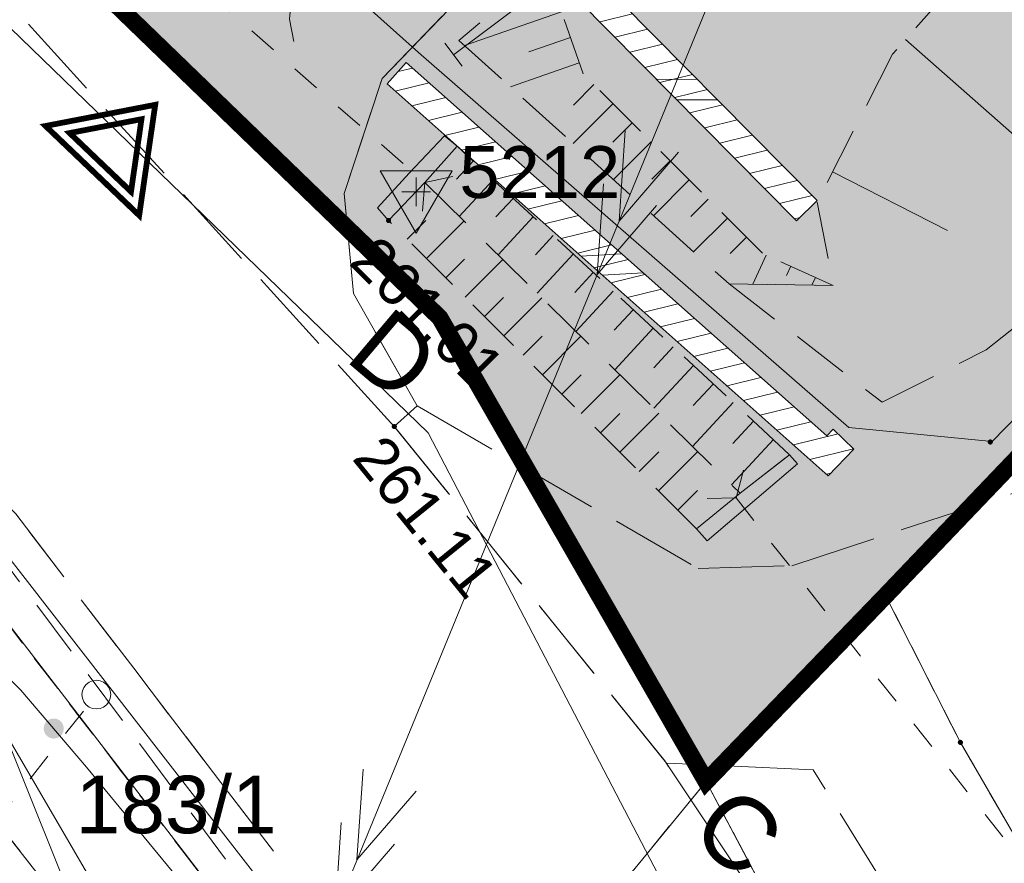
# Model space of a CAD drawing. Header units: metres. Extents: x 7427040 to 7427559, y 5541084 to 5541580.
# Tile 19 of 99: x 7427313 to 7427330, y 5541227 to 5541241. Entities that reach past the tile are written whole.
import ezdxf
from ezdxf.enums import TextEntityAlignment as Align

# ---------------------------------------------------------------- set-up
doc = ezdxf.new("R2010")
doc.units = ezdxf.units.M
doc.header["$MEASUREMENT"] = 0
for name, pattern in [('DASHED2', [0.375, 0.25, -0.125]), ('PRZER1-1', [1, 0.5, -0.5]), ('PRZER2-1', [1.5, 1, -0.5]), ('PRZER3-1', [2, 1.5, -0.5]), ('PRZER3-2', [2.5, 1.5, -1])]:
    doc.linetypes.add(name, pattern=pattern)
doc.layers.get('0').update_dxf_attribs({"color": 4})
for name, color, linetype, lineweight in [('__OPISY', 7, 'Continuous', 0), ('_PZT_NAWIERZCHNIE_L', 7, 'Continuous', 13), ('A_granica terenu do wniosku o ULICP', 151, 'DASHED2', 40), ('A_mur oporowy', 2, 'Continuous', 13), ('E_gn_typ', 1, 'Continuous', 30), ('GEPPGD', 7, 'Continuous', 13), ('GEPPGO', 7, 'Continuous', 13), ('GESDZI', 7, 'Continuous', 13), ('GESDZI_O', 7, 'Continuous', 13), ('GESJOB', 7, 'Continuous', 30), ('GESUZY', 96, 'Continuous', 13), ('GSLDSO', 7, 'Continuous', 13), ('GSLIPS', 7, 'Continuous', 30), ('GSLKBR', 7, 'Continuous', 13), ('GSLKOG', 7, 'Continuous', 30), ('GSLKRW', 7, 'Continuous', 30), ('GSPSSH', 7, 'Continuous', 13), ('GSPSSH_O', 7, 'Continuous', 13), ('GSPWPS', 7, 'Continuous', 13), ('GSPWPS_O', 7, 'Continuous', 13), ('GSSDSO', 7, 'Continuous', 13), ('GSSKOA', 7, 'Continuous', 13), ('GSSKOD', 7, 'Continuous', 13), ('GSSZSN', 7, 'Continuous', 13), ('GULEPR', 1, 'Continuous', 13), ('GULLOB', 7, 'Continuous', 30), ('GULTPR', 30, 'Continuous', 13), ('GUPISN', 7, 'Continuous', 13), ('GUPZCP', 7, 'Continuous', 13)]:
    doc.layers.add(name, color=color, linetype=linetype, lineweight=lineweight)
doc.layers.add('A_chodniki_H', color=253, linetype='Continuous', lineweight=13, transparency=0.3)
doc.layers.add('A_tereny zielone', color=73, linetype='Continuous', lineweight=13, transparency=0.7)
doc.styles.add('Arial', font='arial.ttf')
doc.styles.add('GN_atrybuty', font='simplex.shx', dxfattribs={"width": 0.8})
pattern_1 = [(13.80393, (7427116.40293, 5541359.69487), (-0.0757555, 0.30832994), [])]

# ---------------------------------------------------------------- blocks, each defined once
blk = doc.blocks.new('D_GEPPGD1_2')
at = {"lineweight": -2, "extrusion": (0, 0, -1)}
blk.add_hatch(color=0, dxfattribs=at).paths.add_polyline_path([(0, -0.045), (-0.013906, -0.042798), (-0.02645, -0.036406), (-0.036406, -0.02645), (-0.042798, -0.013906), (-0.045, 0), (-0.042798, 0.013906), (-0.036406, 0.02645), (-0.02645, 0.036406), (-0.013906, 0.042798), (0, 0.045), (0.013906, 0.042798), (0.02645, 0.036406), (0.036406, 0.02645), (0.042798, 0.013906), (0.045, 0), (0.042798, -0.013906), (0.036406, -0.02645), (0.02645, -0.036406), (0.013906, -0.042798)])
blk = doc.blocks.new('D_GEPPGO1_2')
at = {"lineweight": -2, "extrusion": (0, 0, -1)}
blk.add_hatch(color=0, dxfattribs=at).paths.add_polyline_path([(0, -0.045), (-0.013906, -0.042798), (-0.02645, -0.036406), (-0.036406, -0.02645), (-0.042798, -0.013906), (-0.045, 0), (-0.042798, 0.013906), (-0.036406, 0.02645), (-0.02645, 0.036406), (-0.013906, 0.042798), (0, 0.045), (0.013906, 0.042798), (0.02645, 0.036406), (0.036406, 0.02645), (0.042798, 0.013906), (0.045, 0), (0.042798, -0.013906), (0.036406, -0.02645), (0.02645, -0.036406), (0.013906, -0.042798)])
blk = doc.blocks.new('D_GSPWPS1')
at = {"lineweight": -2, "extrusion": (0, 0, -1)}
blk.add_hatch(color=0, dxfattribs=at).paths.add_polyline_path([(0, -0.045), (-0.011647, -0.043467), (-0.0225, -0.038971), (-0.03182, -0.03182), (-0.038971, -0.0225), (-0.043467, -0.011647), (-0.045, 0), (-0.043467, 0.011647), (-0.038971, 0.0225), (-0.03182, 0.03182), (-0.0225, 0.038971), (-0.011647, 0.043467), (0, 0.045), (0.011647, 0.043467), (0.0225, 0.038971), (0.03182, 0.03182), (0.038971, 0.0225), (0.043467, 0.011647), (0.045, 0), (0.043467, -0.011647), (0.038971, -0.0225), (0.03182, -0.03182), (0.0225, -0.038971), (0.011647, -0.043467)])
blk = doc.blocks.new('D_GSPSSH1')
at = {"color": 0, "lineweight": -2, "flags": 128}
blk.add_lwpolyline([(0.625, 0.360844), (-0.625, 0.360844), (0, -0.721688), (0.625, 0.360844)], close=True, dxfattribs=at)
for points in [[(0, 0.25), (0, -0.25)], [(0.25, 0), (-0.25, 0)]]:
    blk.add_lwpolyline(points, dxfattribs=at)
blk = doc.blocks.new('D_GUPZCP1')
at = {"color": 0, "lineweight": -2, "flags": 128}
blk.add_lwpolyline([(0, 0.25), (0, -0.25)], dxfattribs=at)
blk = doc.blocks.new('D_GSLIPS2')
at = {"color": 0, "lineweight": -2, "flags": 128}
blk.add_lwpolyline([(0.3, 0.4), (0, 0), (0.3, -0.4)], dxfattribs=at)
blk = doc.blocks.new('D_ODTN_1')
at = {"color": 0, "lineweight": -2, "flags": 128}
for points in [[(-0.5, -0.25), (0, 0.25)], [(0, -0.25), (0.5, 0.25)]]:
    blk.add_lwpolyline(points, dxfattribs=at)
blk = doc.blocks.new('D_GSLDSO2')
at = {"color": 0, "lineweight": -2, "flags": 128}
blk.add_lwpolyline([(0, 0.25), (0, -0.25)], dxfattribs=at)
blk = doc.blocks.new('D_GSLIPS1')
at = {"color": 0, "lineweight": -2, "flags": 128}
blk.add_lwpolyline([(-0.3, -0.4), (0, 0), (-0.3, 0.4)], dxfattribs=at)
blk = doc.blocks.new('D_GSLKBR1')
at = {"color": 0, "lineweight": -2, "flags": 128}
for points in [[(1.299038, 0.75), (1.06066, 0.43934), (0.75, 0.200962), (0.388229, 0.051111), (0, 0)], [(0, 0), (0.388229, -0.051111), (0.75, -0.200962), (1.06066, -0.43934), (1.299038, -0.75)]]:
    blk.add_lwpolyline(points, dxfattribs=at)
blk = doc.blocks.new('D_KOLO')
at = {"lineweight": -2, "extrusion": (0, 0, -1)}
blk.add_hatch(color=0, dxfattribs=at).paths.add_polyline_path([(0, -0.175), (-0.045293, -0.169037), (-0.0875, -0.151554), (-0.123744, -0.123744), (-0.151554, -0.0875), (-0.169037, -0.045293), (-0.175, 0), (-0.169037, 0.045293), (-0.151554, 0.0875), (-0.123744, 0.123744), (-0.0875, 0.151554), (-0.045293, 0.169037), (0, 0.175), (0.045293, 0.169037), (0.0875, 0.151554), (0.123744, 0.123744), (0.151554, 0.0875), (0.169037, 0.045293), (0.175, 0), (0.169037, -0.045293), (0.151554, -0.0875), (0.123744, -0.123744), (0.0875, -0.151554), (0.045293, -0.169037)])
blk = doc.blocks.new('D_SUEP2')
at = {"color": 0, "lineweight": -2, "flags": 128}
for points in [[(-1.25, -0.5), (0.25, 0), (-1.25, 0.5)], [(-0.25, -0.5), (1.25, 0), (-0.25, 0.5)]]:
    blk.add_lwpolyline(points, dxfattribs=at)
blk = doc.blocks.new('D_GUPISN1')
at = {"color": 0, "lineweight": -2, "flags": 128}
blk.add_lwpolyline([(0, 0.25), (0.064705, 0.241481), (0.125, 0.216506), (0.176777, 0.176777), (0.216506, 0.125), (0.241481, 0.064705), (0.25, 0), (0.241481, -0.064705), (0.216506, -0.125), (0.176777, -0.176777), (0.125, -0.216506), (0.064705, -0.241481), (0, -0.25), (-0.064705, -0.241481), (-0.125, -0.216506), (-0.176777, -0.176777), (-0.216506, -0.125), (-0.241481, -0.064705), (-0.25, 0), (-0.241481, 0.064705), (-0.216506, 0.125), (-0.176777, 0.176777), (-0.125, 0.216506), (-0.064705, 0.241481), (0, 0.25)], close=True, dxfattribs=at)
blk = doc.blocks.new('SIT-G1 BOISKO')
at = {"layer": 'GESDZI', "color": 252, "linetype": 'Continuous', "lineweight": 13, "flags": 128}
for points in [[(7427365.33, 5541270.24), (7427360.53, 5541265.49), (7427345.01, 5541249.37), (7427332.02, 5541235.75), (7427327.9, 5541231.44), (7427324.78, 5541228.21), (7427320.15, 5541236.27), (7427305.53, 5541250.41), (7427281.57, 5541272.99), (7427247.55, 5541303.23), (7427241.97, 5541307.49), (7427230.33, 5541315.24)], [(7427230.33, 5541315.24), (7427241.97, 5541307.49), (7427247.55, 5541303.23), (7427281.57, 5541272.99), (7427305.53, 5541250.41), (7427320.15, 5541236.27), (7427324.78, 5541228.21), (7427319.61, 5541221.9), (7427311.88, 5541231.94), (7427301.75, 5541241.17), (7427284.57, 5541256.88), (7427256.27, 5541282.47), (7427240.42, 5541296.03), (7427236.08, 5541299.6), (7427224.16, 5541309.39)], [(7427224.326, 5541279.982), (7427240.42, 5541296.03), (7427256.27, 5541282.47), (7427284.57, 5541256.88), (7427301.75, 5541241.17), (7427315.72, 5541223.34), (7427317.48, 5541219.62), (7427313.06, 5541214.79), (7427304.01, 5541205.409)], [(7427338.401, 5541187.351), (7427334.8, 5541194.17), (7427324.71, 5541213.18), (7427319.61, 5541221.9), (7427324.78, 5541228.21), (7427335.43, 5541208.11), (7427343.296, 5541192.599)]]:
    blk.add_lwpolyline(points, dxfattribs=at)
for points in [[(7427319.61, 5541221.9), (7427318.85, 5541221.09), (7427317.48, 5541219.62), (7427315.72, 5541223.34), (7427301.75, 5541241.17), (7427311.88, 5541231.94), (7427319.61, 5541221.9)], [(7427327.9, 5541231.44), (7427332.02, 5541235.75), (7427349.99, 5541207.1), (7427341.49, 5541207.68), (7427329.2, 5541228.89), (7427327.9, 5541231.44)], [(7427324.78, 5541228.21), (7427327.9, 5541231.44), (7427329.2, 5541228.89), (7427341.49, 5541207.68), (7427335.43, 5541208.11), (7427324.78, 5541228.21)]]:
    blk.add_lwpolyline(points, close=True, dxfattribs=at)
at = {"layer": 'GESJOB', "color": 252, "linetype": 'PRZER3-2', "lineweight": 13}
for points in [[(7427149.017, 5541397.869), (7427149.6, 5541397.01), (7427166.31, 5541376.18), (7427167.99, 5541374.1), (7427172.66, 5541368.39), (7427196.99, 5541343.41), (7427210.43, 5541329.61), (7427230.33, 5541315.24), (7427241.97, 5541307.49), (7427247.55, 5541303.23), (7427281.57, 5541272.99), (7427305.53, 5541250.41), (7427320.15, 5541236.27), (7427324.78, 5541228.21), (7427335.43, 5541208.11), (7427343.296, 5541192.599)], [(7427343.296, 5541192.599), (7427335.43, 5541208.11), (7427324.78, 5541228.21), (7427320.15, 5541236.27), (7427305.53, 5541250.41), (7427281.57, 5541272.99), (7427247.55, 5541303.23), (7427241.97, 5541307.49), (7427230.33, 5541315.24), (7427210.43, 5541329.61), (7427196.99, 5541343.41), (7427172.66, 5541368.39), (7427167.99, 5541374.1), (7427166.31, 5541376.18), (7427149.6, 5541397.01), (7427149.017, 5541397.869)]]:
    blk.add_lwpolyline(points, dxfattribs=at)
at = {"layer": 'GESUZY', "color": 96, "linetype": 'PRZER1-1', "lineweight": 13}
for points in [[(7427230.33, 5541315.24), (7427241.97, 5541307.49), (7427247.55, 5541303.23), (7427273.39, 5541280.26), (7427281.57, 5541272.99), (7427305.53, 5541250.41), (7427320.15, 5541236.27), (7427324.78, 5541228.21), (7427319.61, 5541221.9), (7427311.88, 5541231.94), (7427301.75, 5541241.17), (7427297.26, 5541245.27), (7427284.57, 5541256.88), (7427256.27, 5541282.47), (7427240.42, 5541296.03), (7427236.08, 5541299.6), (7427224.16, 5541309.39)], [(7427287.013, 5541221.316), (7427303.91, 5541238.41), (7427315.72, 5541223.34), (7427317.48, 5541219.62), (7427313.06, 5541214.79), (7427304.01, 5541205.409)], [(7427338.401, 5541187.351), (7427334.8, 5541194.17), (7427324.71, 5541213.18), (7427319.61, 5541221.9), (7427324.78, 5541228.21), (7427335.43, 5541208.11), (7427343.296, 5541192.599)]]:
    blk.add_lwpolyline(points, dxfattribs=at)
for points in [[(7427324.78, 5541228.21), (7427320.15, 5541236.27), (7427305.53, 5541250.41), (7427281.57, 5541272.99), (7427273.39, 5541280.26), (7427354.64, 5541356.58), (7427358.58, 5541352.7), (7427361.29, 5541350.08), (7427363.62, 5541347.81), (7427366.52, 5541345.04), (7427374.21, 5541337.71), (7427378.19, 5541333.92), (7427396.7, 5541315.71), (7427402.05, 5541310.46), (7427383.24, 5541290.03), (7427367.48, 5541272.62), (7427365.33, 5541270.24), (7427360.53, 5541265.49), (7427345.01, 5541249.37), (7427332.02, 5541235.75), (7427327.9, 5541231.44), (7427324.78, 5541228.21)], [(7427301.75, 5541241.17), (7427311.88, 5541231.94), (7427319.61, 5541221.9), (7427318.85, 5541221.09), (7427317.48, 5541219.62), (7427315.72, 5541223.34), (7427303.91, 5541238.41), (7427301.75, 5541241.17)], [(7427349.99, 5541207.1), (7427341.49, 5541207.68), (7427329.2, 5541228.89), (7427327.9, 5541231.44), (7427332.02, 5541235.75), (7427349.99, 5541207.1)], [(7427327.9, 5541231.44), (7427329.2, 5541228.89), (7427341.49, 5541207.68), (7427335.43, 5541208.11), (7427324.78, 5541228.21), (7427327.9, 5541231.44)]]:
    blk.add_lwpolyline(points, close=True, dxfattribs=at)
at = {"layer": 'GSLDSO', "color": 252, "linetype": 'Continuous', "lineweight": 13, "flags": 128}
for points in [[(7427326.352, 5541237.954), (7427322.013, 5541242.346), (7427326.796, 5541246.889), (7427331.617, 5541249.912)], [(7427326.708, 5541238.306), (7427322.727, 5541242.334), (7427327.104, 5541246.491), (7427331.883, 5541249.488)], [(7427326.99, 5541234.334), (7427326.877, 5541234.216), (7427319.566, 5541240.707)], [(7427327.35, 5541233.986), (7427326.903, 5541233.524), (7427319.234, 5541240.333)]]:
    blk.add_lwpolyline(points, dxfattribs=at)
at = {"layer": 'GSLIPS', "color": 252, "linetype": 'PRZER1-1', "lineweight": 13}
for points in [[(7427313.12, 5541244.55), (7427319.89, 5541238.62)], [(7427325.3, 5541233.14), (7427332.13, 5541224.46)]]:
    blk.add_lwpolyline(points, dxfattribs=at)
at = {"layer": 'GSLKOG', "color": 252, "linetype": 'Continuous', "lineweight": 13, "flags": 128}
for points in [[(7427266.44, 5541288.58), (7427277.84, 5541278.38), (7427296.06, 5541262.04), (7427308.06, 5541251.31), (7427314.6, 5541245.38), (7427316.29, 5541244), (7427319.78, 5541240.88), (7427327.26, 5541234.36), (7427329.75, 5541234.12), (7427336, 5541240.52), (7427344.5, 5541249.29), (7427345.07, 5541249.81), (7427346.82, 5541251.64), (7427354.76, 5541259.81), (7427355.77, 5541260.97), (7427366.55, 5541272.09), (7427367.5, 5541273.13), (7427373.53, 5541279.81), (7427385.65, 5541293.27), (7427401.54, 5541310.36), (7427396.09, 5541315.77), (7427385, 5541326.69), (7427374.15, 5541337.32)], [(7427261.52, 5541277.52), (7427265.85, 5541273.58), (7427268.6, 5541271.18), (7427275.39, 5541264.96), (7427281.2, 5541259.69), (7427288.16, 5541253.5), (7427297.26, 5541245.27), (7427298.12, 5541244.46), (7427300.45, 5541242.24), (7427301.25, 5541241.48), (7427312.87, 5541229.8), (7427314.01, 5541228.46), (7427319.61, 5541221.66), (7427317.48, 5541219.62)]]:
    blk.add_lwpolyline(points, dxfattribs=at)
at = {"layer": 'GSLKRW', "color": 252, "linetype": 'Continuous', "lineweight": 13, "flags": 128}
for points in [[(7427319.36, 5541234.38), (7427319.76, 5541234.74), (7427318.65, 5541236.69), (7427318.49, 5541238.43), (7427319.15, 5541240.43), (7427320.48, 5541241.81), (7427325.43, 5541246.53), (7427326.5, 5541247.52), (7427335.07, 5541252.64), (7427335.86, 5541253.22), (7427336.85, 5541254), (7427338.44, 5541255.52), (7427341.9, 5541251.93), (7427352.26, 5541261.86), (7427350.51, 5541263.66), (7427364.25, 5541276.73)], [(7427345.197, 5541194.636), (7427344.07, 5541196.48), (7427340.68, 5541202.11), (7427337.86, 5541206.75), (7427335.42, 5541210.88), (7427333.23, 5541214.6), (7427328.72, 5541221.64), (7427326.34, 5541225.15), (7427324.06, 5541228.57)]]:
    blk.add_lwpolyline(points, dxfattribs=at)
at = {"layer": 'GSSDSO', "color": 252, "linetype": 'Continuous', "lineweight": 13, "flags": 128}
for points in [[(7427320.45, 5541239.25), (7427319.89, 5541238.62), (7427319.26, 5541237.96), (7427319.07, 5541238.18), (7427319.62, 5541238.78), (7427320.23, 5541239.43), (7427320.45, 5541239.25)], [(7427324.61, 5541232.6), (7427325.37, 5541233.22), (7427326.23, 5541233.89), (7427326.37, 5541233.73), (7427324.8, 5541232.39), (7427324.61, 5541232.6)]]:
    blk.add_lwpolyline(points, close=True, dxfattribs=at)
at = {"layer": 'GSSKOA', "color": 252, "linetype": 'PRZER3-1', "lineweight": 13}
for points in [[(7427328.66, 5541207.53), (7427325.01, 5541215.25), (7427320.9, 5541222.23), (7427312.78, 5541232.86), (7427302.84, 5541243.14), (7427302.14, 5541243.84), (7427293.24, 5541252.13), (7427282.63, 5541261.81), (7427270.86, 5541272.19), (7427264.75, 5541277.61), (7427256.78, 5541284.37), (7427248.05, 5541291.73), (7427241.19, 5541297.08), (7427228.09, 5541307), (7427209.62, 5541321.59)], [(7427228.08, 5541314.4), (7427243.84, 5541302.38), (7427262.7, 5541287.01), (7427277.46, 5541274.11), (7427285.25, 5541267.16), (7427295.94, 5541257.65), (7427310.31, 5541244.33), (7427319.36, 5541234.38), (7427324.06, 5541228.57)], [(7427346.09, 5541268.4), (7427335.79, 5541258.5), (7427333.98, 5541256.76), (7427333, 5541256.14), (7427324.47, 5541250.91), (7427323.95, 5541250.54), (7427319.57, 5541246.44), (7427317.84, 5541244.85), (7427316.18, 5541243.72), (7427314.75, 5541243.25), (7427312.71, 5541243.3), (7427310.66, 5541244.68), (7427310.31, 5541244.33), (7427319.36, 5541234.38), (7427319.76, 5541234.74), (7427318.65, 5541236.69)], [(7427318.65, 5541236.69), (7427318.49, 5541238.43), (7427319.15, 5541240.43), (7427320.48, 5541241.81), (7427325.43, 5541246.53), (7427326.5, 5541247.52), (7427335.07, 5541252.64), (7427335.86, 5541253.22), (7427336.85, 5541254), (7427338.44, 5541255.52), (7427341.9, 5541251.93), (7427352.26, 5541261.86), (7427350.51, 5541263.66), (7427348.81, 5541265.5)], [(7427345.197, 5541194.636), (7427344.07, 5541196.48), (7427340.68, 5541202.11), (7427337.86, 5541206.75), (7427335.42, 5541210.88), (7427333.23, 5541214.6), (7427328.72, 5541221.64), (7427326.34, 5541225.15), (7427324.06, 5541228.57)]]:
    blk.add_lwpolyline(points, dxfattribs=at)
blk.add_lwpolyline([(7427319.36, 5541234.38), (7427319.76, 5541234.74), (7427324.64, 5541231.91), (7427326.27, 5541231.96), (7427332.97, 5541234.15), (7427342.4, 5541217.48), (7427350.11, 5541203.78), (7427348.07, 5541202.15), (7427336.7, 5541221.8), (7427332.53, 5541226.64), (7427328.96, 5541224.68), (7427326.64, 5541228.41), (7427324.09, 5541228.53), (7427319.36, 5541234.38)], close=True, dxfattribs=at)
at = {"layer": 'GSSKOD', "color": 252, "linetype": 'PRZER2-1', "lineweight": 13}
blk.add_lwpolyline([(7427325.7, 5541191.81), (7427327.51, 5541191.61), (7427328.66, 5541207.53), (7427325.01, 5541215.25), (7427320.9, 5541222.23), (7427312.78, 5541232.86), (7427302.84, 5541243.14), (7427302.46, 5541242.69), (7427312.25, 5541232.48), (7427320.19, 5541221.79), (7427322.21, 5541214.55), (7427323.54, 5541207.25), (7427325.7, 5541191.81)], close=True, dxfattribs=at)
at = {"layer": 'GSSZSN', "color": 252, "linetype": 'PRZER2-1', "lineweight": 13}
for points in [[(7427341.9, 5541251.93), (7427338.7, 5541251.24), (7427333.05, 5541246.56), (7427328.02, 5541240.85), (7427326.71, 5541238.28), (7427326.99, 5541236.83), (7427325.18, 5541236.86), (7427327.84, 5541234.8), (7427329.65, 5541235.71), (7427332.41, 5541237.92), (7427336, 5541240.52), (7427344.5, 5541249.29), (7427345.07, 5541249.81), (7427341.9, 5541251.93)], [(7427326.99, 5541236.83), (7427325.76, 5541237.39), (7427322.64, 5541240.51), (7427322, 5541242.35), (7427320.48, 5541241.09), (7427325.18, 5541236.86), (7427326.99, 5541236.83)], [(7427326.23, 5541233.89), (7427320.45, 5541239.25), (7427319.89, 5541238.62), (7427325.37, 5541233.22), (7427326.23, 5541233.89)], [(7427324.61, 5541232.6), (7427319.26, 5541237.96), (7427319.89, 5541238.62), (7427325.37, 5541233.22), (7427324.61, 5541232.6)]]:
    blk.add_lwpolyline(points, close=True, dxfattribs=at)
at = {"layer": 'GSSZSN', "color": 252, "linetype": 'Continuous', "lineweight": 13, "flags": 128}
for points in [[(7427322.266, 5541241.585), (7427320.582, 5541240.999)], [(7427322.42, 5541241.142), (7427321.7, 5541240.891)], [(7427328.246, 5541241.107), (7427332.124, 5541237.691)], [(7427322.574, 5541240.7), (7427321.377, 5541240.283)], [(7427322.829, 5541240.321), (7427322.475, 5541239.967)], [(7427323.161, 5541239.989), (7427322.47, 5541239.299)], [(7427323.492, 5541239.658), (7427323.156, 5541239.321)], [(7427323.823, 5541239.327), (7427323.168, 5541238.671)], [(7427320.731, 5541238.989), (7427320.441, 5541238.676)], [(7427324.155, 5541238.995), (7427323.836, 5541238.676)], [(7427326.979, 5541238.808), (7427328.977, 5541237.789)], [(7427321.079, 5541238.667), (7427320.489, 5541238.03)], [(7427324.486, 5541238.664), (7427323.865, 5541238.043)], [(7427321.427, 5541238.344), (7427321.127, 5541238.021)], [(7427324.817, 5541238.333), (7427324.516, 5541238.031)], [(7427319.583, 5541237.637), (7427319.907, 5541237.96)], [(7427319.919, 5541237.3), (7427320.57, 5541237.95)], [(7427321.775, 5541238.022), (7427321.165, 5541237.364)], [(7427325.149, 5541238.001), (7427324.563, 5541237.415)], [(7427322.122, 5541237.699), (7427321.813, 5541237.365)], [(7427325.48, 5541237.67), (7427325.196, 5541237.386)], [(7427320.255, 5541236.963), (7427320.582, 5541237.29)], [(7427320.591, 5541236.627), (7427321.248, 5541237.282)], [(7427322.47, 5541237.376), (7427321.841, 5541236.698)], [(7427325.826, 5541237.36), (7427325.595, 5541236.853)], [(7427322.818, 5541237.054), (7427322.499, 5541236.709)], [(7427326.252, 5541237.166), (7427326.179, 5541237.005)], [(7427326.679, 5541236.972), (7427326.617, 5541236.836)], [(7427323.166, 5541236.731), (7427322.517, 5541236.031)], [(7427320.927, 5541236.29), (7427321.257, 5541236.619)], [(7427321.263, 5541235.953), (7427321.925, 5541236.614)], [(7427323.514, 5541236.409), (7427323.184, 5541236.053)], [(7427323.862, 5541236.086), (7427323.193, 5541235.365)], [(7427321.599, 5541235.617), (7427321.932, 5541235.949)], [(7427321.935, 5541235.28), (7427322.603, 5541235.947)], [(7427324.21, 5541235.764), (7427323.87, 5541235.398)], [(7427324.558, 5541235.441), (7427323.869, 5541234.699)], [(7427322.271, 5541234.943), (7427322.606, 5541235.278)], [(7427322.607, 5541234.607), (7427323.281, 5541235.279)], [(7427324.905, 5541235.118), (7427324.556, 5541234.742)], [(7427325.253, 5541234.796), (7427324.545, 5541234.033)], [(7427322.943, 5541234.27), (7427323.281, 5541234.608)], [(7427323.279, 5541233.933), (7427323.958, 5541234.611)], [(7427325.601, 5541234.473), (7427325.242, 5541234.086)], [(7427325.949, 5541234.151), (7427325.222, 5541233.366)], [(7427323.615, 5541233.597), (7427323.956, 5541233.937)], [(7427323.951, 5541233.26), (7427324.636, 5541233.943)], [(7427324.287, 5541232.923), (7427324.631, 5541233.266)]]:
    blk.add_lwpolyline(points, dxfattribs=at)
at = {"layer": 'GULEPR', "color": 1, "linetype": 'Continuous', "lineweight": 13, "flags": 128}
for points in [[(7427232.953, 5541271.907), (7427324.98, 5541243.79), (7427325.64, 5541243.73), (7427308.272, 5541201.421)], [(7427336.17, 5541252.64), (7427336.43, 5541252.42), (7427336.94, 5541251.93), (7427335.45, 5541250.32), (7427327.01, 5541245.12), (7427324.5, 5541243.92), (7427320.39, 5541240.84)]]:
    blk.add_lwpolyline(points, dxfattribs=at)
at = {"layer": 'GULLOB', "color": 252, "linetype": 'Continuous', "lineweight": 13, "flags": 128}
blk.add_lwpolyline([(7427233.85, 5541311.06), (7427228.99, 5541305.78), (7427236.17, 5541300.13), (7427240.75, 5541296.94), (7427256.84, 5541283.09), (7427262.64, 5541277.9), (7427267.92, 5541273.12), (7427281.73, 5541260.56), (7427292.93, 5541250.77), (7427300.04, 5541244.78), (7427304.6, 5541240.74), (7427310.96, 5541234.28), (7427320.26, 5541222.32), (7427325.15, 5541213.96), (7427326.53, 5541211.31), (7427327.22, 5541211.34), (7427330.96, 5541213.08), (7427338.7, 5541215.98)], dxfattribs=at)
at = {"layer": 'GULTPR', "color": 30, "linetype": 'Continuous', "lineweight": 13, "flags": 128}
for points in [[(7427147.925, 5541396.714), (7427160.79, 5541380.08), (7427172.77, 5541365.73), (7427189.7, 5541344.59), (7427199.87, 5541334.94), (7427213.89, 5541323.55), (7427227.66, 5541313.41), (7427237.41, 5541307.29), (7427244.89, 5541301.8), (7427255.3, 5541292.78), (7427280.97, 5541270.3), (7427294.36, 5541257.17), (7427307.47, 5541246.36), (7427319.95, 5541234.27), (7427324.38, 5541225.76), (7427330.33, 5541215.04), (7427332.71, 5541211.01), (7427342.288, 5541191.518)], [(7427233.85, 5541311.06), (7427228.99, 5541305.78), (7427236.17, 5541300.13), (7427240.75, 5541296.94), (7427256.84, 5541283.09), (7427262.64, 5541277.9), (7427267.92, 5541273.12), (7427281.73, 5541260.56), (7427292.93, 5541250.77), (7427300.04, 5541244.78), (7427304.6, 5541240.74), (7427310.96, 5541234.28), (7427320.26, 5541222.32), (7427325.15, 5541213.96), (7427326.53, 5541211.31), (7427327.22, 5541211.34), (7427330.96, 5541213.08), (7427338.7, 5541215.98), (7427343.75, 5541207.15), (7427345.65, 5541207.03), (7427352.28, 5541206.28), (7427353.5, 5541206.33), (7427355.904, 5541206.113)], [(7427312.56, 5541229.12), (7427335.71, 5541189.41)], [(7427319.98, 5541210.405), (7427319.65, 5541211.42), (7427312.56, 5541229.12)]]:
    blk.add_lwpolyline(points, dxfattribs=at)
at = {"layer": 'GUPISN', "color": 252, "linetype": 'PRZER1-1', "lineweight": 13}
blk.add_lwpolyline([(7427312.41, 5541227.47), (7427314.18, 5541229.72)], dxfattribs=at)
at = {"layer": 'GEPPGD', "color": 7, "linetype": 'Continuous', "lineweight": 13}
for p in [(7427327.9, 5541231.44), (7427329.2, 5541228.89)]:
    blk.add_blockref('D_GEPPGD1_2', p, dxfattribs=at)
at = {"layer": 'GEPPGO', "color": 7, "linetype": 'Continuous', "lineweight": 13}
for p in [(7427320.15, 5541236.27), (7427324.78, 5541228.21)]:
    blk.add_blockref('D_GEPPGO1_2', p, dxfattribs=at)
at = {"layer": 'GSLDSO', "color": 7, "linetype": 'Continuous', "lineweight": 13}
for name, p, rotation in [('D_GSLDSO2', (7427319.4, 5541240.52), 138.3997141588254), ('D_ODTN_1', (7427324.45, 5541240.235), 134.657735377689), ('D_ODTN_1', (7427324.45, 5541240.235), 134.657735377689), ('D_GSLDSO2', (7427326.53, 5541238.13), 134.657735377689), ('D_ODTN_1', (7427323.145, 5541237.195), 138.3997141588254), ('D_ODTN_1', (7427323.145, 5541237.195), 138.3997141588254), ('D_GSLDSO2', (7427327.17, 5541234.16), 226.005085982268)]:
    blk.add_blockref(name, p, dxfattribs=dict(at, rotation=rotation))
at = {"layer": 'GSLIPS', "color": 7, "linetype": 'Continuous', "lineweight": 13}
for name, p, rotation in [('D_GSLIPS2', (7427319.89, 5541238.62), 318.7841303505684), ('D_GSLIPS1', (7427325.3, 5541233.14), 308.1980168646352)]:
    blk.add_blockref(name, p, dxfattribs=dict(at, rotation=rotation))
at = {"layer": 'GSLKBR', "color": 7, "linetype": 'Continuous', "lineweight": 13, "rotation": 228.2038333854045}
blk.add_blockref('D_GSLKBR1', (7427317.92, 5541242.54), dxfattribs=at)
at = {"layer": 'GSLKOG', "color": 7, "linetype": 'Continuous', "lineweight": 13}
for p, rotation in [((7427323.52, 5541237.62), 318.9227128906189), ((7427323.52, 5541237.62), 318.9227128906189), ((7427328.505, 5541234.24), 354.4945221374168), ((7427328.505, 5541234.24), 354.4945221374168), ((7427313.44, 5541229.13), 310.3893506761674), ((7427313.44, 5541229.13), 310.3893506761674)]:
    blk.add_blockref('D_KOLO', p, dxfattribs=dict(at, rotation=rotation))
at = {"layer": 'GSPSSH', "color": 7, "linetype": 'Continuous', "lineweight": 13}
blk.add_blockref('D_GSPSSH1', (7427319.74, 5541238.46), dxfattribs=at)
at = {"layer": 'GSPWPS', "color": 7, "linetype": 'Continuous', "lineweight": 13}
for p in [(7427319.26, 5541237.96), (7427319.36, 5541234.38), (7427329.72, 5541234.11)]:
    blk.add_blockref('D_GSPWPS1', p, dxfattribs=at)
at = {"layer": 'GULEPR', "color": 1, "linetype": 'Continuous', "lineweight": 13, "rotation": 247.6813602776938}
for p in [(7427323.361, 5541238.179), (7427318.804, 5541227.078)]:
    blk.add_blockref('D_SUEP2', p, dxfattribs=at)
at = {"layer": 'GUPISN', "color": 7, "linetype": 'Continuous', "lineweight": 13}
blk.add_blockref('D_GUPISN1', (7427314.18, 5541229.72), dxfattribs=at)
at = {"layer": 'GUPZCP', "color": 7, "linetype": 'Continuous', "lineweight": 13, "rotation": 36.84738523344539}
blk.add_blockref('D_GUPZCP1', (7427320.39, 5541240.84), dxfattribs=at)
at = {"layer": 'GESDZI_O', "color": 252, "linetype": 'Continuous', "lineweight": 13, "style": 'Arial'}
blk.add_text('183/1', height=1, dxfattribs=at).set_placement((7427313.82, 5541227.31))
at = {"layer": 'GSPSSH_O', "color": 252, "linetype": 'Continuous', "lineweight": 13, "style": 'Arial'}
blk.add_text('5212', height=0.9, dxfattribs=at).set_placement((7427320.49, 5541238.352))
at = {"layer": 'GSPWPS_O', "color": 252, "linetype": 'Continuous', "lineweight": 13, "style": 'Arial'}
for s, rotation, p in [('261.01', 314.7343, (7427318.55, 5541237.22)), ('261.11', 308.9711, (7427318.609, 5541233.822))]:
    blk.add_text(s, height=0.75, rotation=rotation, dxfattribs=at).set_placement(p)
blk = doc.blocks.new('PZT 1 BOISKO')
at = {"layer": 'A_chodniki_H'}
h = blk.add_hatch(dxfattribs=at)
h.set_pattern_fill('GENERAL_HEXAGON', color=256, pattern_type=2)
h.set_pattern_definition([(258.63756, (7427116.40293, 5541359.69487), (0.31839488, -0.0639825), [0.1875, -0.375]), (18.63756, (7427116.40293, 5541359.69487), (-0.10378698, 0.3077293), [0.1875, -0.375]), (318.63756, (7427116.366, 5541359.51105), (0.2146079, 0.2437468), [0.1875, -0.375])])
h.paths.add_polyline_path([(7427312.886, 5541243.296), (7427318.546, 5541237.821), (7427318.49, 5541238.43), (7427319.15, 5541240.43), (7427320.48, 5541241.81), (7427326.5, 5541247.52), (7427335.07, 5541252.64), (7427336.85, 5541254), (7427338.44, 5541255.52), (7427341.9, 5541251.93), (7427352.26, 5541261.86), (7427350.51, 5541263.66), (7427364.25, 5541276.73), (7427384.85, 5541296.39), (7427386.58, 5541294.57), (7427400.33, 5541309.31), (7427386.39, 5541323.91), (7427384.86, 5541322.51), (7427383.48, 5541321.65), (7427381.81, 5541321.37), (7427380.25, 5541322.03), (7427379.36, 5541322.8), (7427365.08, 5541337.79), (7427363.83, 5541336.54), (7427352.19, 5541348.62), (7427344.66, 5541341.63), (7427333.96, 5541352.05), (7427333.2, 5541352.27), (7427330.14, 5541355.32), (7427329.45, 5541354.65), (7427313.14, 5541370.37), (7427299.43, 5541383.63), (7427279.18, 5541403.15), (7427279.16, 5541407.3), (7427277.41, 5541408.96), (7427269.89, 5541416.27), (7427269.12, 5541416.97), (7427261.75, 5541424.2), (7427262.8, 5541425.24), (7427270.14, 5541432.76), (7427260.46, 5541442.38), (7427263.413, 5541444.916), (7427262.182, 5541446.098), (7427261.31, 5541446.04), (7427254.6, 5541451.9), (7427253.84, 5541451.05), (7427260.89, 5541444.87), (7427250.46, 5541432.98), (7427243.069, 5541439.459), (7427239.97, 5541435.86), (7427241.49, 5541434.47), (7427237.09, 5541433.1), (7427215.39, 5541410.29), (7427203.65, 5541398.59), (7427179.98, 5541375.21), (7427179.64, 5541375.47), (7427174.622, 5541370.425), (7427172.66, 5541368.39), (7427177.975, 5541362.933), (7427178.93, 5541363.93), (7427180.22, 5541365.25), (7427182.35, 5541363.35), (7427184.913, 5541361.02), (7427189.686, 5541356.68), (7427192.59, 5541354.04), (7427194.13, 5541352.7), (7427200.71, 5541346.78), (7427205.99, 5541352.83), (7427189.68, 5541367.45), (7427190.38, 5541368.24), (7427189.77, 5541369.07), (7427188.92, 5541368.13), (7427184.92, 5541371.82), (7427184.71, 5541375.16), (7427186.78, 5541377.78), (7427205.72, 5541396.49), (7427217.81, 5541408.93), (7427235.67, 5541427.08), (7427241.49, 5541428.41), (7427249.5, 5541429.45), (7427248.26, 5541428.16), (7427251.32, 5541425.57), (7427252.19, 5541426.68), (7427250.75, 5541427.87), (7427251.26, 5541428.48), (7427255.82, 5541428.46), (7427262.97, 5541421.54), (7427277.72, 5541407.27), (7427277.779, 5541403.101), (7427298.73, 5541382.85), (7427312.44, 5541369.59), (7427328.68, 5541353.98), (7427342.95, 5541340.01), (7427298.49, 5541297.32), (7427325.08, 5541269.7), (7427323.12, 5541267.86), (7427330.09, 5541260.41), (7427328.58, 5541258.61), (7427322.112, 5541252.376), (7427321.745, 5541252.036), (7427321.378, 5541251.695), (7427321.012, 5541251.355), (7427317.72, 5541248.3), (7427319.57, 5541246.44), (7427330.31, 5541256.89), (7427333.96, 5541260.42), (7427335.79, 5541258.5), (7427333.98, 5541256.76), (7427324.47, 5541250.91), (7427323.95, 5541250.54), (7427319.57, 5541246.44), (7427319.57, 5541246.44), (7427317.84, 5541244.85), (7427316.18, 5541243.72), (7427314.75, 5541243.25)])
h.paths.add_polyline_path([(7427348.56, 5541343.21), (7427374.12, 5541316.56), (7427373.58, 5541316.05), (7427373.09, 5541316.57), (7427371.44, 5541315.01), (7427371.94, 5541314.48), (7427371.41, 5541313.98), (7427370.92, 5541314.51), (7427369.27, 5541312.95), (7427371.954, 5541310.144), (7427376.93, 5541304.94), (7427337.53, 5541267.44), (7427337.19, 5541267.77), (7427339.16, 5541269.65), (7427331.87, 5541277.15), (7427330.23, 5541275.6), (7427330.76, 5541275.04), (7427330.229, 5541274.539), (7427329.71, 5541275.09), (7427328.06, 5541273.52), (7427328.58, 5541272.97), (7427328.05, 5541272.46), (7427327.53, 5541273.01), (7427325.88, 5541271.45), (7427326.42, 5541270.89), (7427325.87, 5541270.38), (7427300.32, 5541297.07), (7427300.86, 5541297.58), (7427301.361, 5541297.051), (7427303.061, 5541298.659), (7427302.531, 5541299.221), (7427303.049, 5541299.711), (7427303.57, 5541299.16), (7427305.22, 5541300.73), (7427304.69, 5541301.3), (7427305.2, 5541301.78), (7427305.72, 5541301.23), (7427307.37, 5541302.8), (7427306.85, 5541303.36), (7427307.37, 5541303.85), (7427307.88, 5541303.31), (7427309.56, 5541304.89), (7427309.02, 5541305.45), (7427309.55, 5541305.95), (7427310.09, 5541305.39), (7427311.73, 5541306.95), (7427311.18, 5541307.52), (7427311.71, 5541308.03), (7427312.26, 5541307.45), (7427313.89, 5541309), (7427313.36, 5541309.56), (7427313.89, 5541310.06), (7427314.41, 5541309.51), (7427316.06, 5541311.08), (7427315.53, 5541311.64), (7427316.06, 5541312.15), (7427316.58, 5541311.6), (7427318.22, 5541313.16), (7427317.7, 5541313.72), (7427318.22, 5541314.22), (7427318.75, 5541313.66), (7427320.41, 5541315.24), (7427319.88, 5541315.8), (7427320.4, 5541316.29), (7427320.92, 5541315.74), (7427322.56, 5541317.29), (7427322.02, 5541317.85), (7427322.56, 5541318.36), (7427323.08, 5541317.81), (7427324.73, 5541319.37), (7427324.21, 5541319.92), (7427324.73, 5541320.42), (7427325.25, 5541319.87), (7427326.9, 5541321.44), (7427326.37, 5541322), (7427326.9, 5541322.51), (7427327.43, 5541321.95), (7427329.07, 5541323.51), (7427328.54, 5541324.08), (7427329.06, 5541324.58), (7427329.59, 5541324.03), (7427331.23, 5541325.59), (7427330.7, 5541326.14), (7427331.23, 5541326.64), (7427331.75, 5541326.1), (7427333.39, 5541327.65), (7427332.86, 5541328.2), (7427333.4, 5541328.71), (7427333.92, 5541328.17), (7427335.55, 5541329.71), (7427335.02, 5541330.26), (7427335.55, 5541330.76), (7427336.07, 5541330.21), (7427337.73, 5541331.79), (7427337.2, 5541332.35), (7427337.73, 5541332.84), (7427338.25, 5541332.29), (7427339.88, 5541333.85), (7427339.36, 5541334.4), (7427339.88, 5541334.9), (7427340.39, 5541334.36), (7427342.06, 5541335.94), (7427341.54, 5541336.49), (7427342.05, 5541336.97), (7427342.56, 5541336.43), (7427344.22, 5541338), (7427343.69, 5541338.56), (7427344.21, 5541339.06), (7427344.73, 5541338.52), (7427346.38, 5541340.08), (7427345.85, 5541340.64), (7427346.38, 5541341.14), (7427346.91, 5541340.59), (7427348.55, 5541342.14), (7427348.02, 5541342.7)], flags=16)
h.paths.add_polyline_path([(7427351.57, 5541345.94), (7427362.15, 5541334.94), (7427360.65, 5541333.528), (7427359.66, 5541332.72), (7427349.201, 5541343.629)], flags=16)
h.paths.add_polyline_path([(7427367.98, 5541328.49), (7427369.23, 5541327.62), (7427376.47, 5541320.1), (7427377.44, 5541318.27), (7427377.4, 5541316.06), (7427376.82, 5541314.84), (7427376.01, 5541315.63), (7427373.453, 5541318.311), (7427370.115, 5541321.81), (7427364.079, 5541328.138), (7427365.353, 5541328.772)], flags=16)
at = {"layer": 'A_mur oporowy'}
h = blk.add_hatch(dxfattribs=at)
h.set_pattern_fill('ANSI31', color=256, pattern_type=2)
h.set_pattern_definition(pattern_1)
h.paths.add_polyline_path([(7427327.104, 5541246.491), (7427331.883, 5541249.488), (7427331.617, 5541249.912), (7427326.796, 5541246.889), (7427322.013, 5541242.346), (7427326.352, 5541237.954), (7427326.708, 5541238.306), (7427322.727, 5541242.334)])
h = blk.add_hatch(dxfattribs=at)
h.set_pattern_fill('ANSI31', color=256, pattern_type=2)
h.set_pattern_definition(pattern_1)
h.paths.add_polyline_path([(7427319.234, 5541240.333), (7427326.903, 5541233.524), (7427327.35, 5541233.986), (7427326.99, 5541234.334), (7427326.877, 5541234.216), (7427319.566, 5541240.707)])
at = {"layer": 'A_tereny zielone'}
h = blk.add_hatch(color=256, dxfattribs=at)
h.paths.add_polyline_path([(7427324.78, 5541228.21), (7427320.15, 5541236.27), (7427318.546, 5541237.821), (7427318.49, 5541238.43), (7427319.15, 5541240.43), (7427320.48, 5541241.81), (7427326.5, 5541247.52), (7427335.07, 5541252.64), (7427336.85, 5541254), (7427338.44, 5541255.52), (7427341.9, 5541251.93), (7427352.26, 5541261.86), (7427350.51, 5541263.66), (7427364.25, 5541276.73), (7427384.85, 5541296.39), (7427386.58, 5541294.57), (7427400.33, 5541309.31), (7427386.39, 5541323.91), (7427384.86, 5541322.51), (7427383.48, 5541321.65), (7427381.81, 5541321.37), (7427380.25, 5541322.03), (7427379.36, 5541322.8), (7427365.08, 5541337.79), (7427363.83, 5541336.54), (7427352.19, 5541348.62), (7427344.66, 5541341.63), (7427333.96, 5541352.05), (7427333.2, 5541352.27), (7427330.14, 5541355.32), (7427329.45, 5541354.65), (7427313.14, 5541370.37), (7427299.43, 5541383.63), (7427279.18, 5541403.15), (7427279.16, 5541407.3), (7427277.41, 5541408.96), (7427269.89, 5541416.27), (7427269.12, 5541416.97), (7427261.75, 5541424.2), (7427262.8, 5541425.24), (7427270.14, 5541432.76), (7427260.46, 5541442.38), (7427263.413, 5541444.916), (7427268.91, 5541439.64), (7427269.612, 5541438.962), (7427267.81, 5541437.12), (7427268.24, 5541436.7), (7427270.47, 5541434.69), (7427272.179, 5541436.459), (7427282.328, 5541426.581), (7427280.89, 5541425.01), (7427283.3, 5541422.5), (7427284.71, 5541421.28), (7427286.228, 5541422.83), (7427296.48, 5541413.08), (7427315.34, 5541394.75), (7427334.14, 5541376.5), (7427348.33, 5541362.8), (7427358.58, 5541352.7), (7427361.29, 5541350.08), (7427363.62, 5541347.81), (7427366.52, 5541345.04), (7427373.099, 5541338.769), (7427371.84, 5541337.44), (7427372.92, 5541336.41), (7427374.211, 5541337.709), (7427378.19, 5541333.92), (7427396.7, 5541315.71), (7427402.05, 5541310.46), (7427383.24, 5541290.03), (7427367.48, 5541272.62), (7427365.33, 5541270.24), (7427360.53, 5541265.49), (7427345.01, 5541249.37), (7427332.02, 5541235.75), (7427327.9, 5541231.44)])
h.paths.add_polyline_path([(7427329.43, 5541355.16), (7427321.278, 5541363.03), (7427312.899, 5541371.129), (7427323.217, 5541381.812), (7427339.74, 5541365.82)], flags=16)
h.paths.add_polyline_path([(7427333.7, 5541353.99), (7427331.59, 5541356.15), (7427335.31, 5541359.75), (7427337.42, 5541357.48)], flags=16)
h.paths.add_polyline_path([(7427326.352, 5541237.954), (7427322.013, 5541242.346), (7427326.796, 5541246.889), (7427331.617, 5541249.912), (7427331.883, 5541249.488), (7427327.104, 5541246.491), (7427322.727, 5541242.334), (7427326.708, 5541238.306)], flags=16)
h.paths.add_polyline_path([(7427326.903, 5541233.524), (7427319.234, 5541240.333), (7427319.566, 5541240.707), (7427326.877, 5541234.216), (7427326.99, 5541234.334), (7427327.35, 5541233.986)], flags=16)
at = {"layer": '__OPISY', "const_width": 0.1, "flags": 128}
for points in [[(7427313.297, 5541239.603), (7427315.204, 5541239.971), (7427314.925, 5541238.049), (7427313.297, 5541239.603)], [(7427313.716, 5541239.48), (7427314.965, 5541239.721), (7427314.783, 5541238.461), (7427313.716, 5541239.48)]]:
    blk.add_lwpolyline(points, close=True, dxfattribs=at)
at = {"layer": '_PZT_NAWIERZCHNIE_L', "flags": 128}
for points in [[(7427364.25, 5541276.73), (7427350.51, 5541263.66), (7427352.26, 5541261.86), (7427341.9, 5541251.93), (7427338.44, 5541255.52), (7427336.85, 5541254), (7427335.07, 5541252.64), (7427326.5, 5541247.52), (7427320.48, 5541241.81), (7427319.15, 5541240.43), (7427318.49, 5541238.43), (7427318.546, 5541237.821), (7427312.886, 5541243.296)], [(7427364.25, 5541276.73), (7427350.51, 5541263.66), (7427352.26, 5541261.86), (7427341.9, 5541251.93), (7427338.44, 5541255.52), (7427336.85, 5541254), (7427335.07, 5541252.64), (7427326.5, 5541247.52), (7427320.48, 5541241.81), (7427319.15, 5541240.43), (7427318.49, 5541238.43), (7427318.546, 5541237.821), (7427312.886, 5541243.296)], [(7427364.25, 5541276.73), (7427350.51, 5541263.66), (7427352.26, 5541261.86), (7427341.9, 5541251.93), (7427338.44, 5541255.52), (7427336.85, 5541254), (7427335.07, 5541252.64), (7427326.5, 5541247.52), (7427320.48, 5541241.81), (7427319.15, 5541240.43), (7427318.49, 5541238.43), (7427318.546, 5541237.821), (7427318.546, 5541237.821), (7427320.15, 5541236.27), (7427324.78, 5541228.21), (7427327.9, 5541231.44), (7427332.02, 5541235.75), (7427345.01, 5541249.37), (7427360.53, 5541265.49), (7427365.33, 5541270.24)]]:
    blk.add_lwpolyline(points, dxfattribs=at)
at = {"layer": 'A_granica terenu do wniosku o ULICP', "ltscale": 5, "const_width": 0.3, "flags": 128}
blk.add_lwpolyline([(7427254.41, 5541453.57), (7427252.46, 5541450.31), (7427244.15, 5541442.18), (7427222.77, 5541419.91), (7427206.1, 5541403.07), (7427172.66, 5541368.39), (7427210.43, 5541329.61), (7427230.33, 5541315.24), (7427241.97, 5541307.49), (7427247.55, 5541303.23), (7427281.57, 5541272.99), (7427305.53, 5541250.41), (7427320.15, 5541236.27), (7427324.78, 5541228.21), (7427327.9, 5541231.44), (7427332.02, 5541235.75), (7427345.01, 5541249.37), (7427360.53, 5541265.49), (7427365.33, 5541270.24), (7427367.48, 5541272.62), (7427383.24, 5541290.03), (7427402.05, 5541310.46), (7427396.7, 5541315.71), (7427378.19, 5541333.92), (7427374.211, 5541337.709), (7427366.52, 5541345.04), (7427363.62, 5541347.81), (7427361.29, 5541350.08), (7427358.58, 5541352.7), (7427348.33, 5541362.8), (7427334.14, 5541376.5), (7427315.34, 5541394.75), (7427296.48, 5541413.08), (7427284.23, 5541424.73), (7427268.91, 5541439.64), (7427263.413, 5541444.916), (7427259.22, 5541448.94), (7427254.41, 5541453.57)], dxfattribs=at)
at = {"layer": 'A_mur oporowy', "flags": 128}
for points in [[(7427322.727, 5541242.334), (7427326.708, 5541238.306), (7427326.352, 5541237.954), (7427322.013, 5541242.346), (7427326.796, 5541246.889), (7427331.617, 5541249.912), (7427331.883, 5541249.488), (7427327.104, 5541246.491), (7427322.727, 5541242.334)], [(7427319.234, 5541240.333), (7427326.903, 5541233.524), (7427327.35, 5541233.986), (7427326.99, 5541234.334), (7427326.877, 5541234.216), (7427319.566, 5541240.707), (7427319.234, 5541240.333)]]:
    blk.add_lwpolyline(points, close=True, dxfattribs=at)
at = {"layer": 'A_granica terenu do wniosku o ULICP', "ltscale": 0.1, "char_height": 1.25, "width": 1.54053, "attachment_point": 4, "rotation": 319.8039, "style": 'Arial'}
for s, insert in [('D', (7427318.876, 5541236.03)), ('C', (7427324.853, 5541227.736))]:
    blk.add_mtext(s, dxfattribs=dict(at, insert=insert))
at = {"layer": 'E_gn_typ', "style": 'GN_atrybuty', "width": 0.9, "flags": 8}
for p in [(7427416.237, 5541237.381), (7427411.812, 5541232.473)]:
    blk.add_attdef('ILOŚĆ_ŻYŁ', text='', height=0.9, rotation=318.0369, dxfattribs=at).set_placement(p, align=Align.MIDDLE_LEFT)

msp = doc.modelspace()

# ---------------------------------------------------------------- block references
at = {"color": 7, "linetype": 'Continuous', "lineweight": 0}
for name in ['SIT-G1 BOISKO', 'PZT 1 BOISKO']:
    msp.add_blockref(name, (0, 0), dxfattribs=at)

doc.saveas('drawing.dxf')
